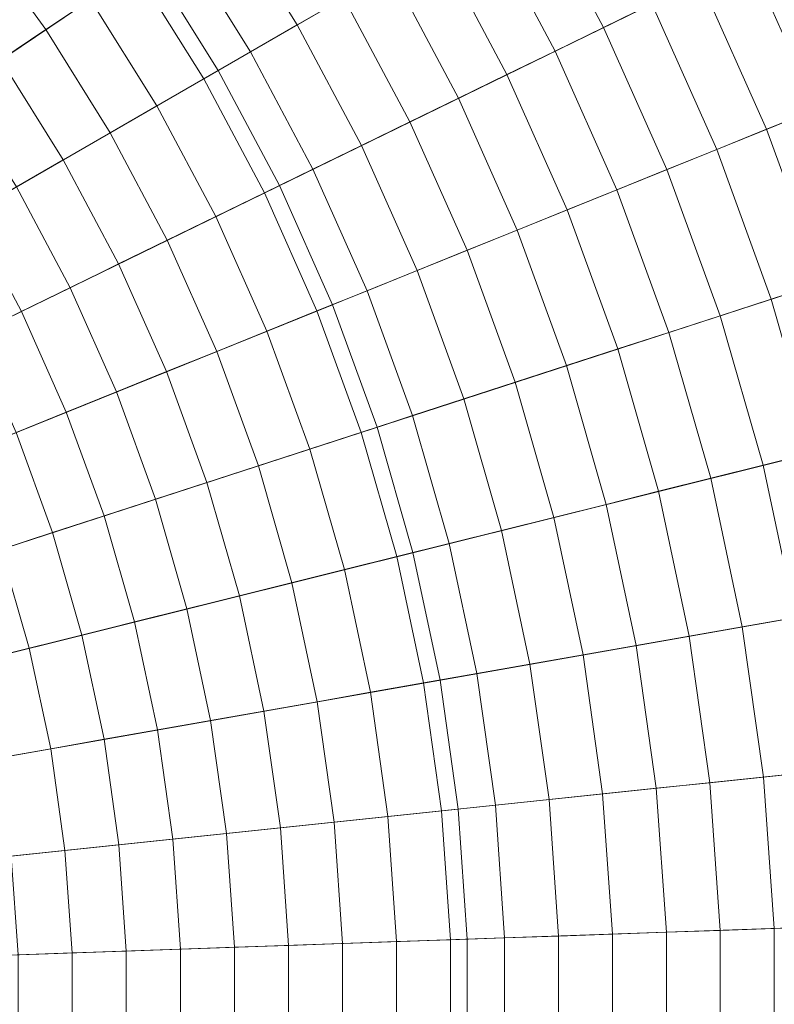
# Model space of a CAD drawing. Header units: centimetres. Extents: x -3.01 to 4.18, y -5.46 to 1.74.
# Tile 241 of 256: x 1.35 to 1.75, y -1.86 to -1.33. Entities that reach past the tile are written whole.
import ezdxf

# ---------------------------------------------------------------- set-up
doc = ezdxf.new("R2010")
doc.units = ezdxf.units.CM
doc.header["$LTSCALE"] = 2.54
doc.layers.add('Lucido design-1', color=7, linetype='Continuous')

# ---------------------------------------------------------------- blocks, each defined once
blk = doc.blocks.new('Gruppo-1')
at = {"color": 142, "linetype": 'Continuous', "lineweight": 9}
for points in [[(1.41493, -1.30158, 36.39157), (1.37393, -1.24515, 36.39157), (0.58636, -1.86046, 36.39157), (1.41493, -1.30158, 36.39157)], [(0.58636, -1.86046, 37.29882), (1.37393, -1.24515, 37.29882), (1.41493, -1.30158, 37.29882), (0.58636, -1.86046, 37.29882)], [(1.4519, -1.36074, 36.39157), (1.41493, -1.30158, 36.39157), (0.58636, -1.86046, 36.39157), (1.4519, -1.36074, 36.39157)], [(0.58636, -1.86046, 37.29882), (1.41493, -1.30158, 37.29882), (1.4519, -1.36074, 37.29882), (0.58636, -1.86046, 37.29882)], [(1.4519, -1.36074, 37.29882), (1.41493, -1.30158, 37.29882), (1.41493, -1.30158, 36.39157), (1.4519, -1.36074, 36.39157), (1.4519, -1.36074, 37.29882)], [(1.48465, -1.42234, 36.39157), (1.4519, -1.36074, 36.39157), (0.58636, -1.86046, 36.39157), (1.48465, -1.42234, 36.39157)], [(0.58636, -1.86046, 37.29882), (1.4519, -1.36074, 37.29882), (1.48465, -1.42234, 37.29882), (0.58636, -1.86046, 37.29882)], [(1.48465, -1.42234, 37.29882), (1.4519, -1.36074, 37.29882), (1.4519, -1.36074, 36.39157), (1.48465, -1.42234, 36.39157), (1.48465, -1.42234, 37.29882)], [(1.51302, -1.48607, 36.39157), (1.48465, -1.42234, 36.39157), (0.58636, -1.86046, 36.39157), (1.51302, -1.48607, 36.39157)], [(0.58636, -1.86046, 37.29882), (1.48465, -1.42234, 37.29882), (1.51302, -1.48607, 37.29882), (0.58636, -1.86046, 37.29882)], [(1.51302, -1.48607, 37.29882), (1.48465, -1.42234, 37.29882), (1.48465, -1.42234, 36.39157), (1.51302, -1.48607, 36.39157), (1.51302, -1.48607, 37.29882)], [(1.53688, -1.55162, 36.39157), (1.51302, -1.48607, 36.39157), (0.58636, -1.86046, 36.39157), (1.53688, -1.55162, 36.39157)], [(0.58636, -1.86046, 37.29882), (1.51302, -1.48607, 37.29882), (1.53688, -1.55162, 37.29882), (0.58636, -1.86046, 37.29882)], [(1.53688, -1.55162, 37.29882), (1.51302, -1.48607, 37.29882), (1.51302, -1.48607, 36.39157), (1.53688, -1.55162, 36.39157), (1.53688, -1.55162, 37.29882)], [(1.55611, -1.61868, 36.39157), (1.53688, -1.55162, 36.39157), (0.58636, -1.86046, 36.39157), (1.55611, -1.61868, 36.39157)], [(0.58636, -1.86046, 37.29882), (1.53688, -1.55162, 37.29882), (1.55611, -1.61868, 37.29882), (0.58636, -1.86046, 37.29882)], [(1.55611, -1.61868, 37.29882), (1.53688, -1.55162, 37.29882), (1.53688, -1.55162, 36.39157), (1.55611, -1.61868, 36.39157), (1.55611, -1.61868, 37.29882)], [(1.57061, -1.68691, 36.39157), (1.55611, -1.61868, 36.39157), (0.58636, -1.86046, 36.39157), (1.57061, -1.68691, 36.39157)], [(0.58636, -1.86046, 37.29882), (1.55611, -1.61868, 37.29882), (1.57061, -1.68691, 37.29882), (0.58636, -1.86046, 37.29882)], [(1.57061, -1.68691, 37.29882), (1.55611, -1.61868, 37.29882), (1.55611, -1.61868, 36.39157), (1.57061, -1.68691, 36.39157), (1.57061, -1.68691, 37.29882)], [(1.58032, -1.75599, 36.39157), (1.57061, -1.68691, 36.39157), (0.58636, -1.86046, 36.39157), (1.58032, -1.75599, 36.39157)], [(0.58636, -1.86046, 37.29882), (1.57061, -1.68691, 37.29882), (1.58032, -1.75599, 37.29882), (0.58636, -1.86046, 37.29882)], [(1.58032, -1.75599, 37.29882), (1.57061, -1.68691, 37.29882), (1.57061, -1.68691, 36.39157), (1.58032, -1.75599, 36.39157), (1.58032, -1.75599, 37.29882)], [(1.58519, -1.82558, 36.39157), (1.58032, -1.75599, 36.39157), (0.58636, -1.86046, 36.39157), (1.58519, -1.82558, 36.39157)], [(0.58636, -1.86046, 37.29882), (1.58032, -1.75599, 37.29882), (1.58519, -1.82558, 37.29882), (0.58636, -1.86046, 37.29882)], [(1.58519, -1.82558, 37.29882), (1.58032, -1.75599, 37.29882), (1.58032, -1.75599, 36.39157), (1.58519, -1.82558, 36.39157), (1.58519, -1.82558, 37.29882)], [(1.58519, -1.89534, 36.39157), (1.58519, -1.82558, 36.39157), (0.58636, -1.86046, 36.39157), (1.58519, -1.89534, 36.39157)], [(0.58636, -1.86046, 37.29882), (1.58519, -1.82558, 37.29882), (1.58519, -1.89534, 37.29882), (0.58636, -1.86046, 37.29882)], [(1.58519, -1.89534, 37.29882), (1.58519, -1.82558, 37.29882), (1.58519, -1.82558, 36.39157), (1.58519, -1.89534, 36.39157), (1.58519, -1.89534, 37.29882)]]:
    blk.add_polyline3d(points, dxfattribs=at)
for points in [[(1.57828, 1.59876, 37.29766), (1.33456, 1.65953, 37.29766), (0.58681, -1.85835, 37.29766), (0.58696, -1.85838, 37.29766)], [(1.81716, 1.52114, 37.29766), (1.57828, 1.59876, 37.29766), (0.58696, -1.85838, 37.29766), (0.5871, -1.85843, 37.29766)], [(2.05005, 1.42705, 37.29766), (1.81716, 1.52114, 37.29766), (0.5871, -1.85843, 37.29766), (0.58724, -1.85849, 37.29766)], [(2.27581, 1.31694, 37.29766), (2.05005, 1.42705, 37.29766), (0.58724, -1.85849, 37.29766), (0.58738, -1.85855, 37.29766)], [(2.49334, 1.19135, 37.29766), (2.27581, 1.31694, 37.29766), (0.58738, -1.85855, 37.29766), (0.58751, -1.85863, 37.29766)], [(2.70158, 1.05089, 37.29766), (2.49334, 1.19135, 37.29766), (0.58751, -1.85863, 37.29766), (0.58763, -1.85871, 37.29766)], [(2.89951, 0.89625, 37.29766), (2.70158, 1.05089, 37.29766), (0.58763, -1.85871, 37.29766), (0.58775, -1.8588, 37.29766)], [(3.08618, 0.72817, 37.29766), (2.89951, 0.89625, 37.29766), (0.58775, -1.8588, 37.29766), (0.58786, -1.85891, 37.29766)], [(3.26066, 0.54749, 37.29766), (3.08618, 0.72817, 37.29766), (0.58786, -1.85891, 37.29766), (0.58797, -1.85901, 37.29766)], [(3.42212, 0.35507, 37.29766), (3.26066, 0.54749, 37.29766), (0.58797, -1.85901, 37.29766), (0.58806, -1.85913, 37.29766)], [(3.56976, 0.15187, 37.29766), (3.42212, 0.35507, 37.29766), (0.58806, -1.85913, 37.29766), (0.58815, -1.85925, 37.29766)], [(3.70286, -0.06115, 37.29766), (3.56976, 0.15187, 37.29766), (0.58815, -1.85925, 37.29766), (0.58823, -1.85938, 37.29766)], [(3.82078, -0.28293, 37.29766), (3.70286, -0.06115, 37.29766), (0.58823, -1.85938, 37.29766), (0.5883, -1.85951, 37.29766)], [(3.92295, -0.51239, 37.29766), (3.82078, -0.28293, 37.29766), (0.5883, -1.85951, 37.29766), (0.58837, -1.85965, 37.29766)], [(4.00886, -0.74842, 37.29766), (3.92295, -0.51239, 37.29766), (0.58837, -1.85965, 37.29766), (0.58842, -1.85979, 37.29766)], [(4.07809, -0.98987, 37.29766), (4.00886, -0.74842, 37.29766), (0.58842, -1.85979, 37.29766), (0.58846, -1.85994, 37.29766)], [(4.13032, -1.23557, 37.29766), (4.07809, -0.98987, 37.29766), (0.58846, -1.85994, 37.29766), (0.58849, -1.86009, 37.29766)], [(4.16527, -1.4843, 37.29766), (4.13032, -1.23557, 37.29766), (0.58849, -1.86009, 37.29766), (0.58851, -1.86023, 37.29766)], [(1.65812, -1.33773, 38.29949), (1.61905, -1.26424, 38.29949), (1.64398, -1.24984, 38.29474), (1.684, -1.32511, 38.29474)], [(1.4942, -1.33632, 38.32176), (1.45542, -1.27427, 38.32176), (1.47935, -1.25813, 38.31751), (1.51919, -1.32189, 38.31751)], [(1.63224, -1.35035, 38.30415), (1.59411, -1.27864, 38.30415), (1.61905, -1.26424, 38.29949), (1.65812, -1.33773, 38.29949)], [(1.35959, -1.33891, 38.33777), (1.32132, -1.28625, 38.33777), (1.34411, -1.26844, 38.33392), (1.38356, -1.32274, 38.33392)], [(1.46919, -1.35076, 38.32591), (1.43148, -1.29042, 38.32591), (1.45542, -1.27427, 38.32176), (1.4942, -1.33632, 38.32176)], [(1.60634, -1.36299, 38.3087), (1.56915, -1.29305, 38.3087), (1.59411, -1.27864, 38.30415), (1.63224, -1.35035, 38.30415)], [(1.3356, -1.35509, 38.34153), (1.29852, -1.30406, 38.34153), (1.32132, -1.28625, 38.33777), (1.35959, -1.33891, 38.33777)], [(1.44416, -1.36521, 38.32997), (1.40753, -1.30658, 38.32997), (1.43148, -1.29042, 38.32591), (1.46919, -1.35076, 38.32591)], [(1.772, -1.38143, 38.28493), (1.7357, -1.29989, 38.28493), (1.76153, -1.2873, 38.27988), (1.79864, -1.37067, 38.27988)], [(1.58042, -1.37563, 38.31315), (1.54418, -1.30747, 38.31315), (1.56915, -1.29305, 38.3087), (1.60634, -1.36299, 38.3087)], [(1.74534, -1.3922, 38.28989), (1.70986, -1.3125, 38.28989), (1.7357, -1.29989, 38.28493), (1.772, -1.38143, 38.28493)], [(1.41913, -1.37966, 38.33392), (1.38356, -1.32274, 38.33392), (1.40753, -1.30658, 38.32997), (1.44416, -1.36521, 38.32997)], [(1.55449, -1.38827, 38.31751), (1.51919, -1.32189, 38.31751), (1.54418, -1.30747, 38.31315), (1.58042, -1.37563, 38.31315)], [(1.71867, -1.40298, 38.29474), (1.684, -1.32511, 38.29474), (1.70986, -1.3125, 38.28989), (1.74534, -1.3922, 38.28989)], [(1.52855, -1.40093, 38.32176), (1.4942, -1.33632, 38.32176), (1.51919, -1.32189, 38.31751), (1.55449, -1.38827, 38.31751)], [(1.39408, -1.39412, 38.33777), (1.35959, -1.33891, 38.33777), (1.38356, -1.32274, 38.33392), (1.41913, -1.37966, 38.33392)], [(1.69198, -1.41376, 38.29949), (1.65812, -1.33773, 38.29949), (1.684, -1.32511, 38.29474), (1.71867, -1.40298, 38.29474)], [(1.50259, -1.41359, 38.32591), (1.46919, -1.35076, 38.32591), (1.4942, -1.33632, 38.32176), (1.52855, -1.40093, 38.32176)], [(1.66527, -1.42455, 38.30415), (1.63224, -1.35035, 38.30415), (1.65812, -1.33773, 38.29949), (1.69198, -1.41376, 38.29949)], [(1.36903, -1.40859, 38.34153), (1.3356, -1.35509, 38.34153), (1.35959, -1.33891, 38.33777), (1.39408, -1.39412, 38.33777)], [(1.47662, -1.42625, 38.32997), (1.44416, -1.36521, 38.32997), (1.46919, -1.35076, 38.32591), (1.50259, -1.41359, 38.32591)], [(1.63855, -1.43535, 38.3087), (1.60634, -1.36299, 38.3087), (1.63224, -1.35035, 38.30415), (1.66527, -1.42455, 38.30415)], [(1.34396, -1.42306, 38.34518), (1.3116, -1.37128, 38.34518), (1.3356, -1.35509, 38.34153), (1.36903, -1.40859, 38.34153)], [(1.61182, -1.44615, 38.31315), (1.58042, -1.37563, 38.31315), (1.60634, -1.36299, 38.3087), (1.63855, -1.43535, 38.3087)], [(1.45064, -1.43892, 38.33392), (1.41913, -1.37966, 38.33392), (1.44416, -1.36521, 38.32997), (1.47662, -1.42625, 38.32997)], [(1.42465, -1.4516, 38.33777), (1.39408, -1.39412, 38.33777), (1.41913, -1.37966, 38.33392), (1.45064, -1.43892, 38.33392)], [(1.58507, -1.45696, 38.31751), (1.55449, -1.38827, 38.31751), (1.58042, -1.37563, 38.31315), (1.61182, -1.44615, 38.31315)], [(1.77518, -1.47419, 38.28989), (1.74534, -1.3922, 38.28989), (1.772, -1.38143, 38.28493), (1.80253, -1.4653, 38.28493)], [(1.55831, -1.46777, 38.32176), (1.52855, -1.40093, 38.32176), (1.55449, -1.38827, 38.31751), (1.58507, -1.45696, 38.31751)], [(1.39864, -1.46429, 38.34153), (1.36903, -1.40859, 38.34153), (1.39408, -1.39412, 38.33777), (1.42465, -1.4516, 38.33777)], [(1.74782, -1.48308, 38.29474), (1.71867, -1.40298, 38.29474), (1.74534, -1.3922, 38.28989), (1.77518, -1.47419, 38.28989)], [(1.53153, -1.47859, 38.32591), (1.50259, -1.41359, 38.32591), (1.52855, -1.40093, 38.32176), (1.55831, -1.46777, 38.32176)], [(1.72044, -1.49197, 38.29949), (1.69198, -1.41376, 38.29949), (1.71867, -1.40298, 38.29474), (1.74782, -1.48308, 38.29474)], [(1.37262, -1.47697, 38.34518), (1.34396, -1.42306, 38.34518), (1.36903, -1.40859, 38.34153), (1.39864, -1.46429, 38.34153)], [(1.50474, -1.48941, 38.32997), (1.47662, -1.42625, 38.32997), (1.50259, -1.41359, 38.32591), (1.53153, -1.47859, 38.32591)], [(1.69305, -1.50088, 38.30415), (1.66527, -1.42455, 38.30415), (1.69198, -1.41376, 38.29949), (1.72044, -1.49197, 38.29949)], [(1.3466, -1.48967, 38.34873), (1.31888, -1.43754, 38.34873), (1.34396, -1.42306, 38.34518), (1.37262, -1.47697, 38.34518)], [(1.47794, -1.50024, 38.33392), (1.45064, -1.43892, 38.33392), (1.47662, -1.42625, 38.32997), (1.50474, -1.48941, 38.32997)], [(1.66564, -1.50978, 38.3087), (1.63855, -1.43535, 38.3087), (1.66527, -1.42455, 38.30415), (1.69305, -1.50088, 38.30415)], [(1.32056, -1.50237, 38.35218), (1.29379, -1.45203, 38.35218), (1.31888, -1.43754, 38.34873), (1.3466, -1.48967, 38.34873)], [(1.63822, -1.51869, 38.31315), (1.61182, -1.44615, 38.31315), (1.63855, -1.43535, 38.3087), (1.66564, -1.50978, 38.3087)], [(1.45113, -1.51107, 38.33777), (1.42465, -1.4516, 38.33777), (1.45064, -1.43892, 38.33392), (1.47794, -1.50024, 38.33392)], [(1.61078, -1.52761, 38.31751), (1.58507, -1.45696, 38.31751), (1.61182, -1.44615, 38.31315), (1.63822, -1.51869, 38.31315)], [(1.4243, -1.52191, 38.34153), (1.39864, -1.46429, 38.34153), (1.42465, -1.4516, 38.33777), (1.45113, -1.51107, 38.33777)], [(1.58333, -1.53653, 38.32176), (1.55831, -1.46777, 38.32176), (1.58507, -1.45696, 38.31751), (1.61078, -1.52761, 38.31751)], [(1.39746, -1.53276, 38.34518), (1.37262, -1.47697, 38.34518), (1.39864, -1.46429, 38.34153), (1.4243, -1.52191, 38.34153)], [(1.55587, -1.54545, 38.32591), (1.53153, -1.47859, 38.32591), (1.55831, -1.46777, 38.32176), (1.58333, -1.53653, 38.32176)], [(1.77132, -1.56502, 38.29474), (1.74782, -1.48308, 38.29474), (1.77518, -1.47419, 38.28989), (1.79923, -1.55806, 38.28989)], [(1.37061, -1.5436, 38.34873), (1.3466, -1.48967, 38.34873), (1.37262, -1.47697, 38.34518), (1.39746, -1.53276, 38.34518)], [(1.52839, -1.55438, 38.32997), (1.50474, -1.48941, 38.32997), (1.53153, -1.47859, 38.32591), (1.55587, -1.54545, 38.32591)], [(4.18279, -1.73487, 37.29766), (4.16527, -1.4843, 37.29766), (0.58851, -1.86023, 37.29766), (0.58852, -1.86039, 37.29766)], [(1.74339, -1.57198, 38.29949), (1.72044, -1.49197, 38.29949), (1.74782, -1.48308, 38.29474), (1.77132, -1.56502, 38.29474)], [(1.34375, -1.55446, 38.35218), (1.32056, -1.50237, 38.35218), (1.3466, -1.48967, 38.34873), (1.37061, -1.5436, 38.34873)], [(1.5009, -1.56331, 38.33392), (1.47794, -1.50024, 38.33392), (1.50474, -1.48941, 38.32997), (1.52839, -1.55438, 38.32997)], [(1.71544, -1.57895, 38.30415), (1.69305, -1.50088, 38.30415), (1.72044, -1.49197, 38.29949), (1.74339, -1.57198, 38.29949)], [(1.47339, -1.57225, 38.33777), (1.45113, -1.51107, 38.33777), (1.47794, -1.50024, 38.33392), (1.5009, -1.56331, 38.33392)], [(1.68748, -1.58592, 38.3087), (1.66564, -1.50978, 38.3087), (1.69305, -1.50088, 38.30415), (1.71544, -1.57895, 38.30415)], [(1.44587, -1.58119, 38.34153), (1.4243, -1.52191, 38.34153), (1.45113, -1.51107, 38.33777), (1.47339, -1.57225, 38.33777)], [(1.6595, -1.5929, 38.31315), (1.63822, -1.51869, 38.31315), (1.66564, -1.50978, 38.3087), (1.68748, -1.58592, 38.3087)], [(1.41834, -1.59013, 38.34518), (1.39746, -1.53276, 38.34518), (1.4243, -1.52191, 38.34153), (1.44587, -1.58119, 38.34153)], [(1.63151, -1.59988, 38.31751), (1.61078, -1.52761, 38.31751), (1.63822, -1.51869, 38.31315), (1.6595, -1.5929, 38.31315)], [(1.6035, -1.60686, 38.32176), (1.58333, -1.53653, 38.32176), (1.61078, -1.52761, 38.31751), (1.63151, -1.59988, 38.31751)], [(1.3908, -1.59908, 38.34873), (1.37061, -1.5436, 38.34873), (1.39746, -1.53276, 38.34518), (1.41834, -1.59013, 38.34518)], [(1.57548, -1.61385, 38.32591), (1.55587, -1.54545, 38.32591), (1.58333, -1.53653, 38.32176), (1.6035, -1.60686, 38.32176)], [(1.36325, -1.60803, 38.35218), (1.34375, -1.55446, 38.35218), (1.37061, -1.5436, 38.34873), (1.3908, -1.59908, 38.34873)], [(1.54744, -1.62084, 38.32997), (1.52839, -1.55438, 38.32997), (1.55587, -1.54545, 38.32591), (1.57548, -1.61385, 38.32591)], [(1.33568, -1.61699, 38.35553), (1.31687, -1.56531, 38.35553), (1.34375, -1.55446, 38.35218), (1.36325, -1.60803, 38.35218)], [(1.5194, -1.62783, 38.33392), (1.5009, -1.56331, 38.33392), (1.52839, -1.55438, 38.32997), (1.54744, -1.62084, 38.32997)], [(1.49133, -1.63483, 38.33777), (1.47339, -1.57225, 38.33777), (1.5009, -1.56331, 38.33392), (1.5194, -1.62783, 38.33392)], [(1.76069, -1.65339, 38.29949), (1.74339, -1.57198, 38.29949), (1.77132, -1.56502, 38.29474), (1.78904, -1.6484, 38.29474)], [(1.46326, -1.64183, 38.34153), (1.44587, -1.58119, 38.34153), (1.47339, -1.57225, 38.33777), (1.49133, -1.63483, 38.33777)], [(1.73233, -1.6584, 38.30415), (1.71544, -1.57895, 38.30415), (1.74339, -1.57198, 38.29949), (1.76069, -1.65339, 38.29949)], [(1.70395, -1.6634, 38.3087), (1.68748, -1.58592, 38.3087), (1.71544, -1.57895, 38.30415), (1.73233, -1.6584, 38.30415)], [(1.43517, -1.64883, 38.34518), (1.41834, -1.59013, 38.34518), (1.44587, -1.58119, 38.34153), (1.46326, -1.64183, 38.34153)], [(1.40707, -1.65583, 38.34873), (1.3908, -1.59908, 38.34873), (1.41834, -1.59013, 38.34518), (1.43517, -1.64883, 38.34518)], [(1.67555, -1.66841, 38.31315), (1.6595, -1.5929, 38.31315), (1.68748, -1.58592, 38.3087), (1.70395, -1.6634, 38.3087)], [(1.64714, -1.67342, 38.31751), (1.63151, -1.59988, 38.31751), (1.6595, -1.5929, 38.31315), (1.67555, -1.66841, 38.31315)], [(1.37896, -1.66284, 38.35218), (1.36325, -1.60803, 38.35218), (1.3908, -1.59908, 38.34873), (1.40707, -1.65583, 38.34873)], [(1.61871, -1.67843, 38.32176), (1.6035, -1.60686, 38.32176), (1.63151, -1.59988, 38.31751), (1.64714, -1.67342, 38.31751)], [(1.59027, -1.68344, 38.32591), (1.57548, -1.61385, 38.32591), (1.6035, -1.60686, 38.32176), (1.61871, -1.67843, 38.32176)], [(1.35084, -1.66985, 38.35553), (1.33568, -1.61699, 38.35553), (1.36325, -1.60803, 38.35218), (1.37896, -1.66284, 38.35218)], [(1.32271, -1.67687, 38.35878), (1.30811, -1.62595, 38.35878), (1.33568, -1.61699, 38.35553), (1.35084, -1.66985, 38.35553)], [(1.56182, -1.68846, 38.32997), (1.54744, -1.62084, 38.32997), (1.57548, -1.61385, 38.32591), (1.59027, -1.68344, 38.32591)], [(1.53335, -1.69348, 38.33392), (1.5194, -1.62783, 38.33392), (1.54744, -1.62084, 38.32997), (1.56182, -1.68846, 38.32997)], [(1.50487, -1.6985, 38.33777), (1.49133, -1.63483, 38.33777), (1.5194, -1.62783, 38.33392), (1.53335, -1.69348, 38.33392)], [(1.47638, -1.70353, 38.34153), (1.46326, -1.64183, 38.34153), (1.49133, -1.63483, 38.33777), (1.50487, -1.6985, 38.33777)], [(1.44787, -1.70855, 38.34518), (1.43517, -1.64883, 38.34518), (1.46326, -1.64183, 38.34153), (1.47638, -1.70353, 38.34153)], [(1.41935, -1.71358, 38.34873), (1.40707, -1.65583, 38.34873), (1.43517, -1.64883, 38.34518), (1.44787, -1.70855, 38.34518)], [(1.74363, -1.73883, 38.30415), (1.73233, -1.6584, 38.30415), (1.76069, -1.65339, 38.29949), (1.77228, -1.73582, 38.29949)], [(1.39082, -1.71861, 38.35218), (1.37896, -1.66284, 38.35218), (1.40707, -1.65583, 38.34873), (1.41935, -1.71358, 38.34873)], [(1.71497, -1.74184, 38.3087), (1.70395, -1.6634, 38.3087), (1.73233, -1.6584, 38.30415), (1.74363, -1.73883, 38.30415)], [(1.36228, -1.72365, 38.35553), (1.35084, -1.66985, 38.35553), (1.37896, -1.66284, 38.35218), (1.39082, -1.71861, 38.35218)], [(1.68629, -1.74485, 38.31315), (1.67555, -1.66841, 38.31315), (1.70395, -1.6634, 38.3087), (1.71497, -1.74184, 38.3087)], [(1.33372, -1.72868, 38.35878), (1.32271, -1.67687, 38.35878), (1.35084, -1.66985, 38.35553), (1.36228, -1.72365, 38.35553)], [(1.6576, -1.74787, 38.31751), (1.64714, -1.67342, 38.31751), (1.67555, -1.66841, 38.31315), (1.68629, -1.74485, 38.31315)], [(1.6289, -1.75089, 38.32176), (1.61871, -1.67843, 38.32176), (1.64714, -1.67342, 38.31751), (1.6576, -1.74787, 38.31751)], [(1.60018, -1.7539, 38.32591), (1.59027, -1.68344, 38.32591), (1.61871, -1.67843, 38.32176), (1.6289, -1.75089, 38.32176)], [(1.57144, -1.75692, 38.32997), (1.56182, -1.68846, 38.32997), (1.59027, -1.68344, 38.32591), (1.60018, -1.7539, 38.32591)], [(1.54269, -1.75995, 38.33392), (1.53335, -1.69348, 38.33392), (1.56182, -1.68846, 38.32997), (1.57144, -1.75692, 38.32997)], [(1.51393, -1.76297, 38.33777), (1.50487, -1.6985, 38.33777), (1.53335, -1.69348, 38.33392), (1.54269, -1.75995, 38.33392)], [(1.48515, -1.76599, 38.34153), (1.47638, -1.70353, 38.34153), (1.50487, -1.6985, 38.33777), (1.51393, -1.76297, 38.33777)], [(1.45637, -1.76902, 38.34518), (1.44787, -1.70855, 38.34518), (1.47638, -1.70353, 38.34153), (1.48515, -1.76599, 38.34153)], [(1.42757, -1.77205, 38.34873), (1.41935, -1.71358, 38.34873), (1.44787, -1.70855, 38.34518), (1.45637, -1.76902, 38.34518)], [(1.39875, -1.77508, 38.35218), (1.39082, -1.71861, 38.35218), (1.41935, -1.71358, 38.34873), (1.42757, -1.77205, 38.34873)], [(1.36993, -1.7781, 38.35553), (1.36228, -1.72365, 38.35553), (1.39082, -1.71861, 38.35218), (1.39875, -1.77508, 38.35218)], [(1.34109, -1.78114, 38.35878), (1.33372, -1.72868, 38.35878), (1.36228, -1.72365, 38.35553), (1.36993, -1.7781, 38.35553)], [(4.18279, -1.98605, 37.29766), (4.18279, -1.73487, 37.29766), (0.58852, -1.86039, 37.29766), (0.58852, -1.86054, 37.29766)], [(1.7493, -1.81985, 38.30415), (1.74363, -1.73883, 38.30415), (1.77228, -1.73582, 38.29949), (1.77808, -1.81885, 38.29949)], [(1.69168, -1.82186, 38.31315), (1.68629, -1.74485, 38.31315), (1.71497, -1.74184, 38.3087), (1.7205, -1.82086, 38.3087)], [(1.7205, -1.82086, 38.3087), (1.71497, -1.74184, 38.3087), (1.74363, -1.73883, 38.30415), (1.7493, -1.81985, 38.30415)], [(1.634, -1.82388, 38.32176), (1.6289, -1.75089, 38.32176), (1.6576, -1.74787, 38.31751), (1.66285, -1.82287, 38.31751)], [(1.66285, -1.82287, 38.31751), (1.6576, -1.74787, 38.31751), (1.68629, -1.74485, 38.31315), (1.69168, -1.82186, 38.31315)], [(1.57626, -1.82589, 38.32997), (1.57144, -1.75692, 38.32997), (1.60018, -1.7539, 38.32591), (1.60514, -1.82488, 38.32591)], [(1.60514, -1.82488, 38.32591), (1.60018, -1.7539, 38.32591), (1.6289, -1.75089, 38.32176), (1.634, -1.82388, 38.32176)], [(1.54737, -1.8269, 38.33392), (1.54269, -1.75995, 38.33392), (1.57144, -1.75692, 38.32997), (1.57626, -1.82589, 38.32997)], [(1.48955, -1.82892, 38.34153), (1.48515, -1.76599, 38.34153), (1.51393, -1.76297, 38.33777), (1.51847, -1.82791, 38.33777)], [(1.51847, -1.82791, 38.33777), (1.51393, -1.76297, 38.33777), (1.54269, -1.75995, 38.33392), (1.54737, -1.8269, 38.33392)], [(1.43168, -1.83094, 38.34873), (1.42757, -1.77205, 38.34873), (1.45637, -1.76902, 38.34518), (1.46063, -1.82993, 38.34518)], [(1.46063, -1.82993, 38.34518), (1.45637, -1.76902, 38.34518), (1.48515, -1.76599, 38.34153), (1.48955, -1.82892, 38.34153)], [(1.37377, -1.83296, 38.35553), (1.36993, -1.7781, 38.35553), (1.39875, -1.77508, 38.35218), (1.40273, -1.83195, 38.35218)], [(1.40273, -1.83195, 38.35218), (1.39875, -1.77508, 38.35218), (1.42757, -1.77205, 38.34873), (1.43168, -1.83094, 38.34873)], [(1.34479, -1.83398, 38.35878), (1.34109, -1.78114, 38.35878), (1.36993, -1.7781, 38.35553), (1.37377, -1.83296, 38.35553)], [(1.634, -1.89705, 38.32176), (1.634, -1.82388, 38.32176), (1.66285, -1.82287, 38.31751), (1.66285, -1.89805, 38.31751)], [(1.66285, -1.89805, 38.31751), (1.66285, -1.82287, 38.31751), (1.69168, -1.82186, 38.31315), (1.69168, -1.89906, 38.31315)], [(1.69168, -1.89906, 38.31315), (1.69168, -1.82186, 38.31315), (1.7205, -1.82086, 38.3087), (1.7205, -1.90007, 38.3087)], [(1.7205, -1.90007, 38.3087), (1.7205, -1.82086, 38.3087), (1.7493, -1.81985, 38.30415), (1.7493, -1.90107, 38.30415)], [(1.7493, -1.90107, 38.30415), (1.7493, -1.81985, 38.30415), (1.77808, -1.81885, 38.29949), (1.77808, -1.90208, 38.29949)], [(1.48955, -1.892, 38.34153), (1.48955, -1.82892, 38.34153), (1.51847, -1.82791, 38.33777), (1.51847, -1.89301, 38.33777)], [(1.51847, -1.89301, 38.33777), (1.51847, -1.82791, 38.33777), (1.54737, -1.8269, 38.33392), (1.54737, -1.89402, 38.33392)], [(1.54737, -1.89402, 38.33392), (1.54737, -1.8269, 38.33392), (1.57626, -1.82589, 38.32997), (1.57626, -1.89503, 38.32997)], [(1.57626, -1.89503, 38.32997), (1.57626, -1.82589, 38.32997), (1.60514, -1.82488, 38.32591), (1.60514, -1.89604, 38.32591)], [(1.60514, -1.89604, 38.32591), (1.60514, -1.82488, 38.32591), (1.634, -1.82388, 38.32176), (1.634, -1.89705, 38.32176)], [(1.34479, -1.88695, 38.35878), (1.34479, -1.83398, 38.35878), (1.37377, -1.83296, 38.35553), (1.37377, -1.88796, 38.35553)], [(1.37377, -1.88796, 38.35553), (1.37377, -1.83296, 38.35553), (1.40273, -1.83195, 38.35218), (1.40273, -1.88897, 38.35218)], [(1.40273, -1.88897, 38.35218), (1.40273, -1.83195, 38.35218), (1.43168, -1.83094, 38.34873), (1.43168, -1.88998, 38.34873)], [(1.43168, -1.88998, 38.34873), (1.43168, -1.83094, 38.34873), (1.46063, -1.82993, 38.34518), (1.46063, -1.89099, 38.34518)], [(1.46063, -1.89099, 38.34518), (1.46063, -1.82993, 38.34518), (1.48955, -1.82892, 38.34153), (1.48955, -1.892, 38.34153)]]:
    blk.add_3dface(points, dxfattribs=at)

msp = doc.modelspace()

# ---------------------------------------------------------------- block references
at = {"layer": 'Lucido design-1', "color": 7}
msp.add_blockref('Gruppo-1', (0, 0), dxfattribs=at)

doc.saveas('drawing.dxf')
